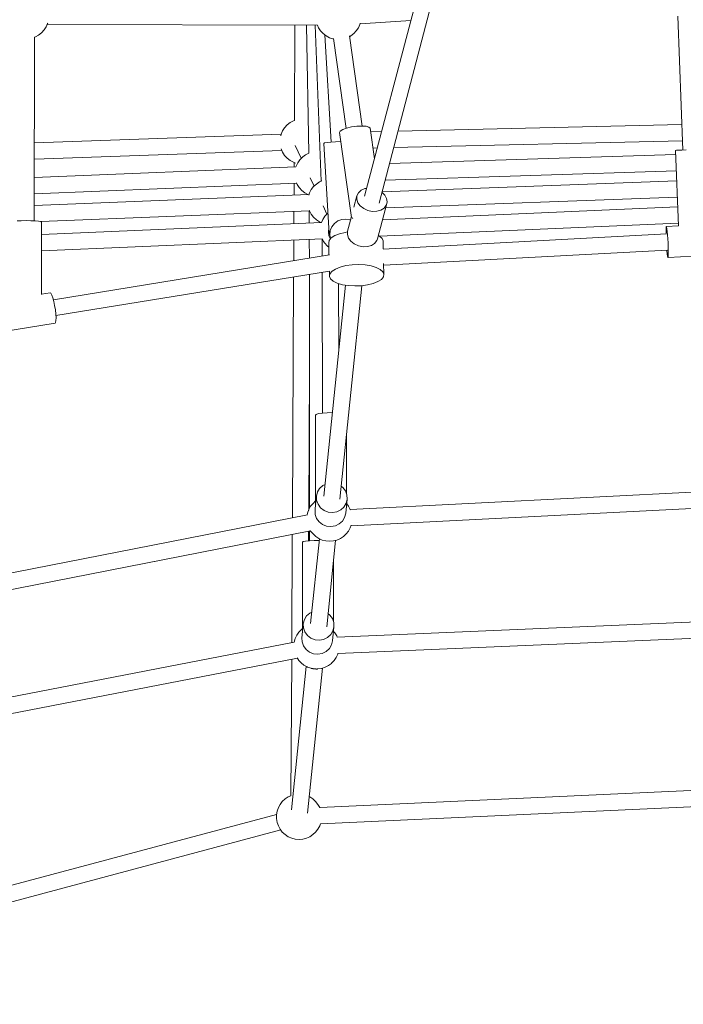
# Model space of a CAD drawing. Header units: inches. Extents: x -32 to 818, y -661 to 218.
# Tile 16 of 256: x 473.086 to 473.817, y 13.922 to 15.007. Entities that reach past the tile are written whole.
import ezdxf

# ---------------------------------------------------------------- set-up
doc = ezdxf.new("R2010")
doc.units = ezdxf.units.IN
doc.header["$LTSCALE"] = 0.01
doc.header["$MEASUREMENT"] = 0
doc.layers.add('_at_zabawki_', color=240, linetype='Continuous', lineweight=5)

# ---------------------------------------------------------------- blocks, each defined once
blk = doc.blocks.new('zw$2CA8')
at = {"layer": '_at_zabawki_'}
for p, q in [((-3454.2, 1911.8), (-3629.6, 1244)), ((-3613.7, 1236.3), (-3438.6, 1902.9)), ((-3980.3, 1430.6), (-3978.7, 1434.4)), ((-3979.1, 1433.4), (-3681.4, 1432.6)), ((-3978.7, 1434.4), (-3978.6, 1434.8)), ((-3706.3, 1432.7), (-3706.9, 1327.3)), ((-3693.6, 1432.6), (-3691, 1291.6)), ((-3683.9, 1432.6), (-3677.3, 1260.5)), ((-3681.5, 1432.6), (-3680.2, 1429.7)), ((-3636.4, 1429.7), (-3634.8, 1433.4)), ((-3634.8, 1433.4), (-3634.4, 1434.9)), ((-3634.6, 1434), (-3578.8, 1437.6)), ((-3284.4, 1442.3), (-3279.1, 1294.9)), ((-3992.2, 1419.7), (-3988.6, 1421.6)), ((-3988.6, 1421.6), (-3985.3, 1424.2)), ((-3985.3, 1424.2), (-3982.6, 1427.2)), ((-3982.6, 1427.2), (-3980.3, 1430.6)), ((-3680.2, 1429.7), (-3678, 1426.2)), ((-3678, 1426.2), (-3675.2, 1423.2)), ((-3675.2, 1423.2), (-3672, 1420.7)), ((-3673.4, 1421.8), (-3666.5, 1303.7)), ((-3644.7, 1420.7), (-3641.4, 1423.2)), ((-3641.4, 1423.2), (-3638.7, 1426.2)), ((-3638.7, 1426.2), (-3636.4, 1429.7)), ((-3993.4, 1216.8), (-3993.2, 1419.3)), ((-3993.3, 1419.3), (-3992.2, 1419.7)), ((-3672, 1420.7), (-3668.3, 1418.7)), ((-3668.3, 1418.7), (-3664.4, 1417.4)), ((-3664.4, 1417.4), (-3663.9, 1417.3)), ((-3663.9, 1417.7), (-3649.8, 1318.8)), ((-3632.1, 1321.3), (-3646.4, 1420.9)), ((-3646.2, 1419.8), (-3644.7, 1420.7)), ((-3711.6, 1325.1), (-3714.9, 1322.6)), ((-3708, 1327.1), (-3711.6, 1325.1)), ((-3706.9, 1327.4), (-3708, 1327.1)), ((-3719.9, 1316.1), (-3721.6, 1312.3)), ((-3717.7, 1319.5), (-3719.9, 1316.1)), ((-3714.9, 1322.6), (-3717.7, 1319.5)), ((-3656.5, 1315.7), (-3657.3, 1314.1)), ((-3657.3, 1314.1), (-3643.9, 1220.6)), ((-3653.7, 1317.4), (-3656.5, 1315.7)), ((-3649.4, 1319), (-3653.7, 1317.4)), ((-3644, 1320.3), (-3649.4, 1319)), ((-3638.1, 1321.1), (-3644, 1320.3)), ((-3632.6, 1321.4), (-3638.1, 1321.1)), ((-3628, 1321.1), (-3632.6, 1321.4)), ((-3624.8, 1320.2), (-3628, 1321.1)), ((-3623.6, 1318.9), (-3624.8, 1320.2)), ((-3618.8, 1285.2), (-3623.6, 1318.9)), ((-3610.9, 1315.3), (-3623.1, 1315)), ((-3280.1, 1323), (-3592.8, 1315.7)), ((-3721.5, 1312.4), (-3993.3, 1302.9)), ((-3721.6, 1312.3), (-3722, 1310.6)), ((-3673.6, 1302.7), (-3674.5, 1302.2)), ((-3674.5, 1302.2), (-3668.7, 1202.6)), ((-3670.9, 1303.2), (-3673.6, 1302.7)), ((-3666.9, 1303.7), (-3670.9, 1303.2)), ((-3661.7, 1304.1), (-3666.9, 1303.7)), ((-3656.2, 1304.5), (-3661.7, 1304.1)), ((-3655.9, 1304.5), (-3656.2, 1304.5)), ((-3597.6, 1297.6), (-3279.4, 1305)), ((-3993.3, 1284.9), (-3720.8, 1294.4)), ((-3721.6, 1296.4), (-3721.6, 1296.2)), ((-3721.6, 1296.2), (-3719.9, 1292.4)), ((-3719.9, 1292.4), (-3717.7, 1288.9)), ((-3705.9, 1299.9), (-3699.4, 1285.8)), ((-3691, 1291.6), (-3694.6, 1289.7)), ((-3691, 1291.6), (-3691, 1291.6)), ((-3620.5, 1297), (-3615.7, 1297.2)), ((-3286.2, 1294.6), (-3287, 1294.5)), ((-3287, 1294.5), (-3284, 1211.3)), ((-3283.8, 1294.7), (-3286.2, 1294.6)), ((-3280.1, 1294.9), (-3283.8, 1294.7)), ((-3275.3, 1295.1), (-3280.1, 1294.9)), ((-3717.7, 1288.9), (-3714.9, 1285.9)), ((-3714.9, 1285.9), (-3711.6, 1283.4)), ((-3711.6, 1283.4), (-3708, 1281.4)), ((-3708, 1281.4), (-3705.6, 1280.6)), ((-3707.1, 1281.1), (-3707.1, 1276.4)), ((-3703.3, 1280.7), (-3705, 1277)), ((-3701, 1284.1), (-3703.3, 1280.7)), ((-3698.1, 1287), (-3701, 1284.1)), ((-3697.8, 1287.3), (-3698.1, 1287)), ((-3694.6, 1289.7), (-3697.8, 1287.3)), ((-3286.9, 1289.9), (-3602.2, 1279.9)), ((-3705.2, 1276.5), (-3993.4, 1264.6)), ((-3705, 1277), (-3705.2, 1276.5)), ((-3607, 1261.8), (-3286.2, 1271.9)), ((-3704.5, 1258.7), (-3703.7, 1257)), ((-3689.4, 1264.1), (-3685.3, 1255.1)), ((-3679.3, 1259.7), (-3682.7, 1257.4)), ((-3676.8, 1260.8), (-3679.3, 1259.7)), ((-3285.8, 1261.1), (-3610.4, 1248.9)), ((-3993.4, 1246.6), (-3704.4, 1258.5)), ((-3707.2, 1258.4), (-3707.3, 1245.2)), ((-3703.7, 1257), (-3701.5, 1253.5)), ((-3701.5, 1253.5), (-3701.3, 1253.2)), ((-3701.3, 1253.2), (-3698.6, 1250.2)), ((-3698.6, 1250.2), (-3695.4, 1247.7)), ((-3688.3, 1251.4), (-3690.3, 1247.8)), ((-3685.8, 1254.6), (-3688.3, 1251.4)), ((-3682.7, 1257.4), (-3685.8, 1254.6)), ((-3636.4, 1247.9), (-3638.1, 1244.5)), ((-3633.4, 1250.6), (-3636.4, 1247.9)), ((-3629.4, 1252.4), (-3633.4, 1250.6)), ((-3627.4, 1252.7), (-3629.4, 1252.4)), ((-3607.4, 1245.3), (-3610.5, 1248.4)), ((-3690.9, 1245.8), (-3993.4, 1233.7)), ((-3695.4, 1247.7), (-3692, 1245.8)), ((-3690.3, 1247.8), (-3691.1, 1245.3)), ((-3638.1, 1244.5), (-3641.4, 1232)), ((-3638.3, 1240.7), (-3638.1, 1244.5)), ((-3637, 1236.9), (-3638.3, 1240.7)), ((-3605.4, 1241.6), (-3607.4, 1245.3)), ((-3606.5, 1231.1), (-3285.2, 1243.1)), ((-3604.9, 1237.7), (-3605.4, 1241.6)), ((-3605.2, 1235.9), (-3604.9, 1237.7)), ((-3986.1, 1216), (-3690.3, 1227.9)), ((-3707.4, 1227.2), (-3707.5, 1213.8)), ((-3690.5, 1228.4), (-3690.3, 1227.8)), ((-3690.5, 1227.8), (-3690.5, 1214.5)), ((-3690.3, 1227.8), (-3688.3, 1224.1)), ((-3675.3, 1233.4), (-3671.2, 1224.4)), ((-3634.4, 1233.3), (-3637, 1236.9)), ((-3630.6, 1230.4), (-3634.4, 1233.3)), ((-3626.1, 1228.3), (-3630.6, 1230.4)), ((-3621.1, 1227.3), (-3626.1, 1228.3)), ((-3616.2, 1227.5), (-3621.1, 1227.3)), ((-3611.8, 1228.7), (-3616.2, 1227.5)), ((-3615.4, 1196.9), (-3605.2, 1235.9)), ((-3608.2, 1231), (-3611.8, 1228.7)), ((-3284.8, 1232.3), (-3609.9, 1218)), ((-3605.9, 1234.1), (-3608.2, 1231)), ((-3605.2, 1235.9), (-3605.9, 1234.1)), ((-4007.7, 1217), (-4012.4, 1216.8)), ((-4002.4, 1217.1), (-4007.7, 1217)), ((-3997.1, 1217), (-4002.4, 1217.1)), ((-3992.4, 1216.8), (-3997.1, 1217)), ((-3988.7, 1216.5), (-3992.4, 1216.8)), ((-3986.2, 1216.1), (-3988.7, 1216.5)), ((-3985.4, 1215.6), (-3986.2, 1216.1)), ((-3985.5, 1135.8), (-3985.4, 1215.6)), ((-3688.3, 1224.1), (-3685.8, 1220.9)), ((-3685.8, 1220.9), (-3682.7, 1218.1)), ((-3682.7, 1218.1), (-3679.3, 1215.9)), ((-3679.3, 1215.9), (-3677.5, 1215.1)), ((-3675.5, 1218.5), (-3677, 1215.1)), ((-3673.4, 1222), (-3675.5, 1218.5)), ((-3670.6, 1225.1), (-3673.4, 1222)), ((-3670.3, 1225.3), (-3670.6, 1225.1)), ((-3670, 1225.5), (-3670.3, 1225.3)), ((-3662.8, 1214), (-3659.1, 1216.8)), ((-3659.1, 1216.8), (-3654.7, 1218.4)), ((-3654.7, 1218.4), (-3650.1, 1218.8)), ((-3650.1, 1218.8), (-3645.6, 1218)), ((-3644.1, 1221.7), (-3648.3, 1205.5)), ((-3645.6, 1218), (-3645.1, 1217.8)), ((-3643, 1219.5), (-3642.8, 1219.9)), ((-3642.8, 1219.9), (-3642.4, 1220.1)), ((-3676.9, 1215.1), (-3985.4, 1201.9)), ((-3669.1, 1208.9), (-3669.5, 1205)), ((-3669.5, 1205), (-3668.8, 1200.4)), ((-3667.9, 1201.5), (-3667.4, 1206.1)), ((-3667.4, 1206.1), (-3665.6, 1210.4)), ((-3665.6, 1210.4), (-3662.8, 1214)), ((-3648.4, 1204.6), (-3651.1, 1204.2)), ((-3648.3, 1205.5), (-3648.5, 1201.8)), ((-3613, 1199.9), (-3284.1, 1214.3)), ((-3297.5, 1209.9), (-3297.6, 1208.1)), ((-3297.6, 1208.1), (-3297.6, 1205.1)), ((-3297.6, 1205.1), (-3297.6, 1202.5)), ((-3297.3, 1210.5), (-3297.5, 1209.9)), ((-3283.9, 1211.3), (-3297.3, 1210.5)), ((-3297.3, 1210.5), (-3297, 1209.9)), ((-3297, 1209.9), (-3296.7, 1208.1)), ((-3296.7, 1208.1), (-3296.3, 1205.2)), ((-3296.3, 1205.2), (-3296, 1201.4)), ((-3985.4, 1183.9), (-3676.1, 1197.1)), ((-3707.6, 1195.8), (-3707.7, 1173)), ((-3690.5, 1196.5), (-3690.4, 1175.8)), ((-3676.3, 1197.1), (-3676.3, 1178.1)), ((-3676.2, 1197.1), (-3675, 1194.6)), ((-3675, 1194.6), (-3674.8, 1194.3)), ((-3674.8, 1194.3), (-3674.6, 1193.9)), ((-3674.6, 1193.9), (-3674.3, 1193.5)), ((-3668.6, 1195.3), (-3669.1, 1192.5)), ((-3668.8, 1200.4), (-3668, 1198.3)), ((-3668.7, 1202.6), (-3668.6, 1202.7)), ((-3668.7, 1202.6), (-3668.6, 1202.6)), ((-3666.3, 1198.1), (-3668.6, 1195.3)), ((-3668, 1198.3), (-3667.3, 1196.8)), ((-3667.2, 1197), (-3667.9, 1201.5)), ((-3662.5, 1200.6), (-3666.3, 1198.1)), ((-3657.3, 1202.7), (-3662.5, 1200.6)), ((-3651.1, 1204.2), (-3657.3, 1202.7)), ((-3648.5, 1201.8), (-3647.3, 1197.9)), ((-3647.3, 1197.9), (-3644.6, 1194.4)), ((-3644.6, 1194.4), (-3640.9, 1191.5)), ((-3618.5, 1192), (-3616.1, 1195.1)), ((-3616.1, 1195.1), (-3615.4, 1196.9)), ((-3613.3, 1200.1), (-3614.4, 1200.7)), ((-3610.4, 1197.6), (-3613.3, 1200.1)), ((-3609.2, 1194.8), (-3610.4, 1197.6)), ((-3609, 1185.9), (-3609.2, 1194.8)), ((-3296.9, 1202.5), (-3609.1, 1185.8)), ((-3296, 1201.4), (-3295.6, 1197.1)), ((-3295.6, 1197.1), (-3295.4, 1192.5)), ((-3674.3, 1193.5), (-3674, 1193.1)), ((-3674, 1193.1), (-3673.6, 1192.6)), ((-3673.6, 1192.6), (-3673.2, 1192)), ((-3673.2, 1192), (-3672.8, 1191.5)), ((-3672.8, 1191.5), (-3672.4, 1191)), ((-3672.4, 1191), (-3671.9, 1190.5)), ((-3671.9, 1190.5), (-3671.5, 1190)), ((-3671.5, 1190), (-3671.1, 1189.6)), ((-3671.1, 1189.6), (-3670.8, 1189.2)), ((-3670.8, 1189.2), (-3670.5, 1188.9)), ((-3670.5, 1188.9), (-3670.2, 1188.7)), ((-3670.2, 1188.7), (-3669, 1187.7)), ((-3669.1, 1192.5), (-3668.8, 1179.4)), ((-3640.9, 1191.5), (-3636.3, 1189.4)), ((-3636.3, 1189.4), (-3631.3, 1188.4)), ((-3631.3, 1188.4), (-3626.4, 1188.5)), ((-3626.4, 1188.5), (-3622, 1189.8)), ((-3622, 1189.8), (-3618.5, 1192)), ((-3608.5, 1167.9), (-3295.8, 1184.6)), ((-3296.6, 1184.6), (-3296.6, 1183.7)), ((-3296.6, 1183.7), (-3296.2, 1180.4)), ((-3295.4, 1192.5), (-3295.2, 1187.9)), ((-3295.2, 1187.9), (-3295.1, 1183.8)), ((-3295.1, 1183.8), (-3295.1, 1180.4)), ((-3668.3, 1179.4), (-3972.4, 1129.9)), ((-3296.2, 1180.4), (-3295.9, 1178)), ((-3295.9, 1178), (-3295.6, 1176.7)), ((-3295.6, 1176.7), (-3295.4, 1176.6)), ((-3295.4, 1176.6), (-3235.6, 1179.8)), ((-3295.3, 1176.8), (-3295.4, 1176.6)), ((-3295.2, 1178), (-3295.3, 1176.8)), ((-3295.1, 1180.4), (-3295.2, 1178)), ((-3969.6, 1112.4), (-3668.2, 1161.5)), ((-3668.3, 1161.4), (-3668.2, 1155.7)), ((-3667.7, 1158.6), (-3665.4, 1161.3)), ((-3665.4, 1161.3), (-3661.6, 1163.8)), ((-3661.6, 1163.8), (-3656.4, 1165.9)), ((-3656.4, 1165.9), (-3650.1, 1167.5)), ((-3650.1, 1167.5), (-3643.2, 1168.4)), ((-3643.2, 1168.4), (-3636, 1168.7)), ((-3636, 1168.7), (-3628.9, 1168.3)), ((-3628.9, 1168.3), (-3622.3, 1167.2)), ((-3622.3, 1167.2), (-3616.7, 1165.6)), ((-3616.7, 1165.6), (-3612.3, 1163.4)), ((-3612.3, 1163.4), (-3609.5, 1160.8)), ((-3608.3, 1158.1), (-3608.6, 1169.9)), ((-3707.8, 1155), (-3709.1, 889.7)), ((-3690.4, 1157.8), (-3690.1, 900.2)), ((-3676.2, 1160.2), (-3675.8, 1005.1)), ((-3668.2, 1155.7), (-3667.7, 1158.6)), ((-3668.2, 1155.7), (-3667, 1152.9)), ((-3667, 1152.9), (-3664.1, 1150.4)), ((-3664.1, 1150.4), (-3659.8, 1148.2)), ((-3614.9, 1149.9), (-3611.1, 1152.4)), ((-3611.1, 1152.4), (-3608.8, 1155.2)), ((-3609.5, 1160.8), (-3608.3, 1158.1)), ((-3608.8, 1155.2), (-3608.3, 1158.1)), ((-3650.7, 1146), (-3674.5, 913.6)), ((-3659.8, 1148.2), (-3654.1, 1146.5)), ((-3658, 1074.9), (-3658.2, 1147.7)), ((-3656.9, 910), (-3632.8, 1145.4)), ((-3654.1, 1146.5), (-3647.6, 1145.5)), ((-3647.6, 1145.5), (-3640.5, 1145.1)), ((-3640.5, 1145.1), (-3633.3, 1145.3)), ((-3633.3, 1145.3), (-3626.3, 1146.3)), ((-3626.3, 1146.3), (-3620.1, 1147.9)), ((-3620.1, 1147.9), (-3614.9, 1149.9)), ((-3976, 1137.5), (-3985.5, 1136)), ((-3975.1, 1137), (-3976, 1137.5)), ((-3974.1, 1135.1), (-3975.1, 1137)), ((-3973, 1132.1), (-3974.1, 1135.1)), ((-3972, 1128.1), (-3973, 1132.1)), ((-3971, 1123.6), (-3972, 1128.1)), ((-3970.2, 1118.8), (-3971, 1123.6)), ((-3969.7, 1114.2), (-3970.2, 1118.8)), ((-3969.9, 1104.8), (-3969.5, 1106.9)), ((-3969.4, 1110.1), (-3969.7, 1114.2)), ((-3969.5, 1106.9), (-3969.4, 1110.1)), ((-4029, 1094.5), (-3970.5, 1104)), ((-3970.5, 1104), (-3969.9, 1104.8)), ((-3691.1, 898.2), (-3690.3, 1053.9)), ((-3682.9, 1003.5), (-3683.8, 1002.6)), ((-3683.8, 1002.6), (-3683.5, 904.1)), ((-3680.2, 1004.4), (-3682.9, 1003.5)), ((-3676.1, 1005), (-3680.2, 1004.4)), ((-3671, 1005.4), (-3676.1, 1005)), ((-3665.4, 1005.5), (-3671, 1005.4)), ((-3665.1, 1005.5), (-3665.4, 1005.5)), ((-3649.6, 916.2), (-3649.7, 980)), ((-2911.2, 936.1), (-3645.4, 898.8)), ((-3675.5, 925.3), (-3679.1, 922.1)), ((-3673.2, 926.4), (-3675.5, 925.3)), ((-3653.4, 923), (-3655.4, 924.6)), ((-3650.6, 919.2), (-3653.4, 923)), ((-3682.6, 913.6), (-3683.4, 905.9)), ((-3681.5, 918.1), (-3682.6, 913.6)), ((-3682.4, 908.9), (-3682.6, 913.6)), ((-3679.1, 922.1), (-3681.5, 918.1)), ((-3649, 914.8), (-3650.6, 919.2)), ((-3648.8, 910.1), (-3649, 914.8)), ((-3644.5, 880.8), (-2894.8, 918.9)), ((-3689, 902.3), (-3690.9, 898.6)), ((-3686.4, 905.5), (-3689, 902.3)), ((-3683.5, 908.2), (-3686.4, 905.5)), ((-3683.5, 904.9), (-3684.2, 898.1)), ((-3683.5, 904.1), (-3683.3, 904.2)), ((-3683.5, 904.1), (-3683.4, 903.9)), ((-3680.9, 904.5), (-3682.4, 908.9)), ((-3678.1, 900.6), (-3680.9, 904.5)), ((-3674.3, 897.7), (-3678.1, 900.6)), ((-3652.4, 901.5), (-3655.9, 898.3)), ((-3650, 905.6), (-3652.4, 901.5)), ((-3650.4, 894.6), (-3648.8, 910.1)), ((-3648.8, 910.1), (-3650, 905.6)), ((-3647.3, 902.3), (-3649.3, 905)), ((-3645.3, 898.6), (-3647.3, 902.3)), ((-3692.6, 893), (-4391.6, 755.4)), ((-3692.3, 894.8), (-3692.7, 892.4)), ((-3690.9, 898.6), (-3692.3, 894.8)), ((-3684.2, 898.1), (-3684, 893.4)), ((-3684, 893.4), (-3682.5, 889)), ((-3669.8, 895.9), (-3674.3, 897.7)), ((-3665, 895.4), (-3669.8, 895.9)), ((-3660.2, 896.2), (-3665, 895.4)), ((-3655.9, 898.3), (-3660.2, 896.2)), ((-3654, 886.1), (-3651.6, 890.1)), ((-3651.6, 890.1), (-3650.4, 894.6)), ((-3645.2, 898.3), (-3645.3, 898.6)), ((-3682.5, 889), (-3679.7, 885.2)), ((-3679.7, 885.2), (-3675.9, 882.2)), ((-3675.9, 882.2), (-3671.4, 880.4)), ((-3671.4, 880.4), (-3666.6, 880)), ((-3666.6, 880), (-3661.8, 880.8)), ((-3661.8, 880.8), (-3657.5, 882.9)), ((-3657.5, 882.9), (-3654, 886.1)), ((-3645.3, 878.6), (-3644.4, 881.4)), ((-4404, 734.6), (-3689.1, 875.3)), ((-3709.2, 871.4), (-3709.8, 751.9)), ((-3691.3, 864.4), (-3691.2, 874.9)), ((-3690.1, 875.1), (-3690.1, 864.5)), ((-3689.4, 875.8), (-3689, 875)), ((-3689, 875), (-3686.4, 871.8)), ((-3686.4, 871.8), (-3683.4, 869)), ((-3683.4, 869), (-3680, 866.7)), ((-3656.3, 866.7), (-3652.8, 869)), ((-3652.8, 869), (-3649.8, 871.8)), ((-3649.8, 871.8), (-3647.3, 875)), ((-3647.3, 875), (-3645.3, 878.6)), ((-3697.2, 863.4), (-3698.1, 862.8)), ((-3698.1, 862.8), (-3698, 763.5)), ((-3694.5, 864), (-3697.2, 863.4)), ((-3690.4, 864.4), (-3694.5, 864)), ((-3685.2, 864.7), (-3690.4, 864.4)), ((-3679.4, 866.5), (-3689, 773)), ((-3679.7, 864.8), (-3685.2, 864.7)), ((-3680, 866.7), (-3676.2, 865.1)), ((-3679.6, 864.8), (-3679.7, 864.8)), ((-3676.2, 865.1), (-3672.2, 864.1)), ((-3672.2, 864.1), (-3668.1, 863.7)), ((-3671.3, 769.4), (-3661.6, 864.7)), ((-3668.1, 863.7), (-3664, 864.1)), ((-3664, 864.1), (-3660, 865.1)), ((-3660, 865.1), (-3656.3, 866.7)), ((-3664, 775.6), (-3664, 840.6)), ((-3693.5, 781.5), (-3695.9, 777.5)), ((-3690, 784.7), (-3693.5, 781.5)), ((-3687.7, 785.8), (-3690, 784.7)), ((-3667.8, 782.4), (-3669.9, 784)), ((-3665, 778.6), (-3667.8, 782.4)), ((-2917.8, 789.7), (-3659.8, 758)), ((-3697.1, 772.9), (-3697.9, 765.3)), ((-3695.9, 777.5), (-3697.1, 772.9)), ((-3696.9, 768.3), (-3697.1, 772.9)), ((-3663.5, 774.1), (-3665, 778.6)), ((-3663.3, 769.5), (-3663.5, 774.1)), ((-3658.9, 740), (-2917, 771.7)), ((-3704.3, 760.3), (-3706, 756.6)), ((-3702, 763.7), (-3704.3, 760.3)), ((-3699.1, 766.6), (-3702, 763.7)), ((-3698.9, 766.9), (-3699.1, 766.6)), ((-3698, 767.6), (-3698.9, 766.9)), ((-3698, 764.3), (-3698.7, 757.5)), ((-3698, 763.5), (-3697.8, 763.6)), ((-3698, 763.5), (-3697.8, 763.4)), ((-3695.3, 763.8), (-3696.9, 768.3)), ((-3692.5, 760), (-3695.3, 763.8)), ((-3688.7, 757.1), (-3692.5, 760)), ((-3666.8, 760.9), (-3670.4, 757.7)), ((-3664.4, 764.9), (-3666.8, 760.9)), ((-3664.8, 754), (-3663.3, 769.5)), ((-3663.3, 769.5), (-3664.4, 764.9)), ((-3662.8, 763.3), (-3663.8, 764.4)), ((-3662.5, 762.9), (-3662.8, 763.3)), ((-3660.3, 759.4), (-3662.5, 762.9)), ((-3707.1, 752.4), (-4333.7, 631.4)), ((-3706, 756.6), (-3707.1, 752.6)), ((-3707.1, 752.6), (-3707.1, 752.4)), ((-3698.7, 757.5), (-3698.4, 752.8)), ((-3698.4, 752.8), (-3696.9, 748.4)), ((-3684.2, 755.3), (-3688.7, 757.1)), ((-3679.4, 754.8), (-3684.2, 755.3)), ((-3674.7, 755.6), (-3679.4, 754.8)), ((-3670.4, 757.7), (-3674.7, 755.6)), ((-3668.4, 745.5), (-3666, 749.5)), ((-3666, 749.5), (-3664.8, 754)), ((-3659.7, 758), (-3660.3, 759.4)), ((-3696.9, 748.4), (-3694.1, 744.5)), ((-3694.1, 744.5), (-3690.3, 741.6)), ((-3690.3, 741.6), (-3685.8, 739.8)), ((-3685.8, 739.8), (-3681, 739.3)), ((-3681, 739.3), (-3676.3, 740.2)), ((-3676.3, 740.2), (-3671.9, 742.3)), ((-3671.9, 742.3), (-3668.4, 745.5)), ((-3660.8, 735.8), (-3659.1, 739.5)), ((-3659.1, 739.5), (-3658.9, 740.1)), ((-4330.3, 613.7), (-3703.6, 734.8)), ((-3709.9, 733.6), (-3710.7, 583.3)), ((-3703.8, 735.2), (-3702.5, 733.1)), ((-3702.5, 733.1), (-3702.3, 732.8)), ((-3702.3, 732.8), (-3699.6, 729.8)), ((-3699.6, 729.8), (-3696.5, 727.3)), ((-3696.5, 727.3), (-3692.9, 725.3)), ((-3669.5, 726.7), (-3666.2, 729.1)), ((-3666.2, 729.1), (-3665.9, 729.4)), ((-3665.9, 729.4), (-3663.1, 732.4)), ((-3663.1, 732.4), (-3660.8, 735.8)), ((-3693.8, 725.8), (-3710, 567.9)), ((-3692.9, 725.3), (-3692.6, 725.1)), ((-3692.6, 725.1), (-3688.9, 723.9)), ((-3692.4, 564.3), (-3676, 724)), ((-3688.9, 723.9), (-3688.6, 723.8)), ((-3688.6, 723.8), (-3688.3, 723.7)), ((-3688.3, 723.7), (-3687.8, 723.6)), ((-3687.8, 723.6), (-3687.3, 723.5)), ((-3687.3, 723.5), (-3686.7, 723.4)), ((-3686.7, 723.4), (-3686.1, 723.3)), ((-3686.1, 723.3), (-3685.4, 723.2)), ((-3685.4, 723.2), (-3684.7, 723.2)), ((-3684.7, 723.2), (-3684.1, 723.1)), ((-3684.1, 723.1), (-3683.4, 723.1)), ((-3683.4, 723.1), (-3682.8, 723)), ((-3682.8, 723), (-3682.3, 723)), ((-3682.3, 723), (-3681.8, 723)), ((-3681.8, 723), (-3681.4, 723.1)), ((-3681.4, 723.1), (-3681.2, 723.1)), ((-3681.2, 723.1), (-3677.3, 723.6)), ((-3677.3, 723.6), (-3677, 723.7)), ((-3677, 723.7), (-3673.1, 724.9)), ((-3673.1, 724.9), (-3669.5, 726.7)), ((-2917.7, 605.6), (-3679, 570.2)), ((-3678.3, 552.2), (-2917, 587.6)), ((-3720.2, 577), (-3722.7, 573.8)), ((-3717.1, 579.8), (-3720.2, 577)), ((-3713.7, 582.1), (-3717.1, 579.8)), ((-3710.7, 583.4), (-3713.7, 582.1)), ((-3690, 582.1), (-3690.6, 582.3)), ((-3686.5, 579.8), (-3690, 582.1)), ((-3683.5, 577), (-3686.5, 579.8)), ((-3681, 573.8), (-3683.5, 577)), ((-3726, 566.3), (-3726.7, 562.2)), ((-3724.6, 570.2), (-3726, 566.3)), ((-3722.7, 573.8), (-3724.6, 570.2)), ((-3679, 570.2), (-3681, 573.8)), ((-3678.9, 569.9), (-3679, 570.2)), ((-3726.6, 562.6), (-4446.5, 370.1)), ((-3726.7, 562.2), (-3726.7, 558.1)), ((-3726.7, 558.1), (-3726, 554)), ((-3726, 554), (-3724.6, 550.1)), ((-4440.8, 353.5), (-3722, 545.7)), ((-3724.6, 550.1), (-3722.7, 546.5)), ((-3722.7, 546.5), (-3720.2, 543.3)), ((-3720.2, 543.3), (-3717.1, 540.5)), ((-3686.5, 540.5), (-3683.5, 543.3)), ((-3683.5, 543.3), (-3681, 546.5)), ((-3681, 546.5), (-3679, 550.1)), ((-3679, 550.1), (-3678.2, 552.4)), ((-3717.1, 540.5), (-3713.7, 538.2)), ((-3713.7, 538.2), (-3709.9, 536.6)), ((-3709.9, 536.6), (-3705.9, 535.6)), ((-3705.9, 535.6), (-3701.8, 535.2)), ((-3701.8, 535.2), (-3697.7, 535.6)), ((-3697.7, 535.6), (-3693.7, 536.6)), ((-3693.7, 536.6), (-3690, 538.2)), ((-3690, 538.2), (-3686.5, 540.5))]:
    blk.add_line(p, q, dxfattribs=at)

msp = doc.modelspace()

# ---------------------------------------------------------------- block references
at = {"layer": '_at_zabawki_', "linetype": 'Continuous', "xscale": 0.001, "yscale": 0.001, "zscale": 0.001}
msp.add_blockref('zw$2CA8', (477.0952, 13.5689, 0.0045), dxfattribs=at)

doc.saveas('drawing.dxf')
